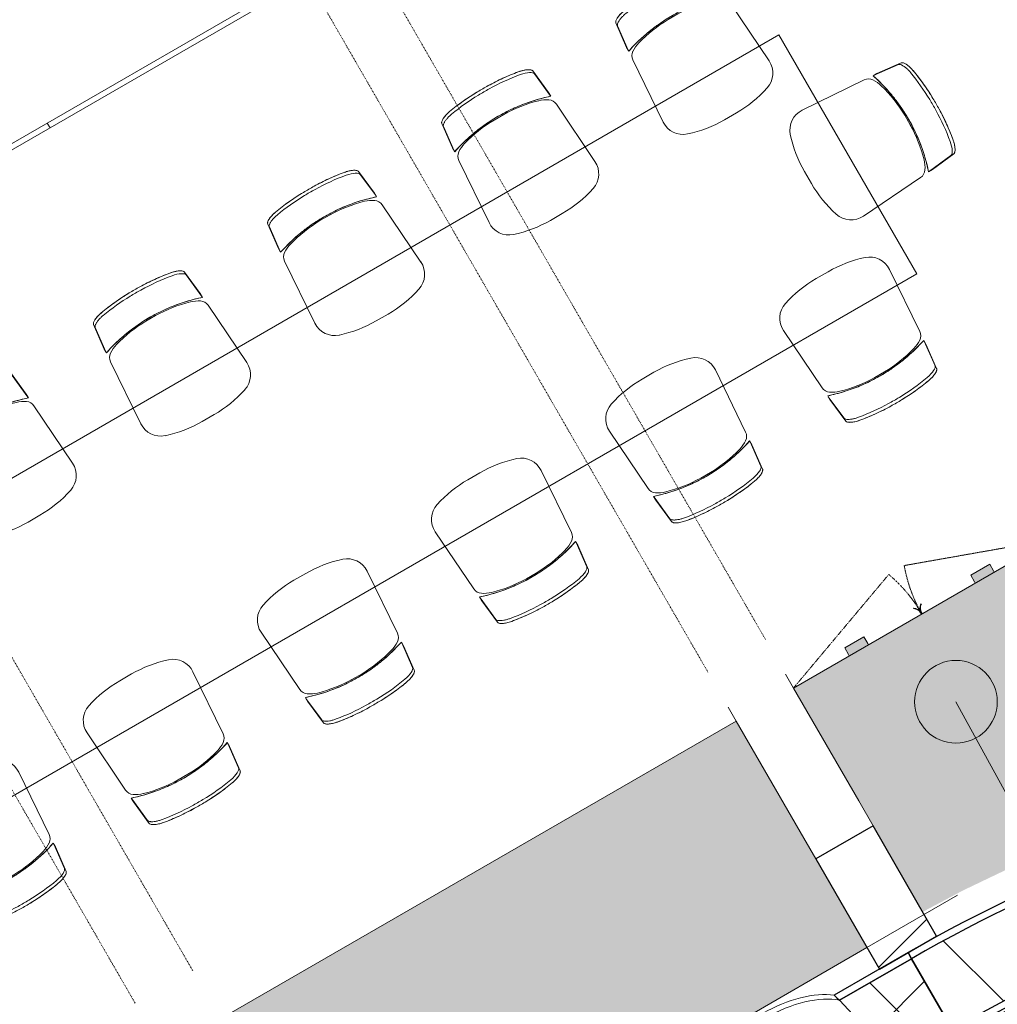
# Model space of a CAD drawing. Header units: centimetres. Extents: x 6036 to 22185, y 5782 to 11383.
# Tile 41 of 256: x 12647 to 13002, y 7477 to 7834. Entities that reach past the tile are written whole.
import ezdxf

# ---------------------------------------------------------------- set-up
doc = ezdxf.new("R2010")
doc.units = ezdxf.units.CM
doc.linetypes.add('Dash', pattern=[0.6, 0.3, -0.3])
doc.linetypes.add('Dash 1mm', pattern=[0.2, 0.1, -0.1])
for name, color, linetype, lineweight in [('A-ANNO-KEYN', 231, 'Continuous', 9), ('A-COLS', 52, 'Continuous', 9), ('A-COLS-HDLN', 52, 'Dash', 9), ('A-DETL-THIN', 151, 'Continuous', 9), ('A-GENM', 13, 'Continuous', 9), ('A-GENM-HDLN', 13, 'Dash 1mm', 9), ('A-WALL', 113, 'Continuous', 9), ('I-FURN', 30, 'Continuous', 9), ('S-BEAM', 12, 'Continuous', 9)]:
    doc.layers.add(name, color=color, linetype=linetype, lineweight=lineweight)

# ---------------------------------------------------------------- blocks, each defined once
blk = doc.blocks.new('GEMO_WregaCentrumParterDrewno - GEMO_WregaCentrumParterDrewno-5879637-7-01 ZestMeble')
at = {"layer": 'A-COLS-HDLN', "color": 254}
for p, q in [((-12, 168), (-12, -295.15)), ((12, -295.15), (12, 168))]:
    blk.add_line(p, q, dxfattribs=at)
blk = doc.blocks.new('GEMO_PanelElewacyjny_OknaGoradDol_Nowe - GEMO_PanelElewacyjny_Standard_240_-V32-7-01 ZestMeble')
at = {"layer": 'S-BEAM'}
h = blk.add_hatch(dxfattribs=at)
h.set_pattern_fill('FP_80', color=256, style=0, pattern_type=2)
h.set_pattern_definition([(15, (-10123.627, -3160.18), (-7.76457, 28.977775), [])])
h.paths.add_polyline_path([(-120, -453.92), (-92.7, -453.92), (-92.7, -451.38), (-120, -451.38)])
h.paths.add_polyline_path([(-120, -421.82), (-89, -421.82), (-88.26, -419.28), (-120, -419.28)])
h.paths.add_polyline_path([(-26.5, -453.92), (27.3, -453.92), (27.3, -451.38), (-26.5, -451.38)])
h.paths.add_polyline_path([(-30.2, -421.82), (31, -421.82), (31.74, -419.28), (-30.94, -419.28), (-30.56, -420.54)])
h.paths.add_polyline_path([(93.5, -453.92), (120, -453.92), (120, -451.38), (93.5, -451.38), (93.5, -452.71)])
h.paths.add_polyline_path([(89.8, -421.82), (120, -421.82), (120, -419.28), (89.06, -419.28), (89.44, -420.54)])
h = blk.add_hatch(dxfattribs=at)
h.set_pattern_fill('FP_79', color=256, style=0, pattern_type=2)
h.set_pattern_definition([(15, (-10123.63, -3160.18), (-19.41143, 72.44444), []), (105, (-10123.63, -3160.18), (-72.44444, -19.41143), [])])
h.paths.add_polyline_path([(-120, -451.38), (-92.7, -451.38), (-92.46, -443.28), (-91.76, -435.85), (-89.68, -424.74), (-89, -421.82), (-120, -421.82), (-120, -433.16)])
h.paths.add_polyline_path([(-26.5, -451.38), (27.3, -451.38), (27.54, -443.28), (28.24, -435.85), (29.4, -428.66), (31, -421.82), (-30.2, -421.82), (-28.6, -428.66), (-27.44, -435.85), (-26.58, -448.2), (-26.5, -450.82)])
h.paths.add_polyline_path([(93.5, -451.38), (120, -451.38), (120, -421.82), (89.8, -421.82), (91.4, -428.66), (92.91, -439.56), (93.26, -443.28), (93.5, -450.82)])
for p, q in [((-62.45, -412.04), (-56.75, -412.04)), ((-62.45, -413.94), (-56.75, -413.94)), ((-56.75, -413.94), (-62.45, -413.94)), ((57.55, -412.04), (63.25, -412.04)), ((57.55, -413.94), (63.25, -413.94)), ((63.25, -413.94), (57.55, -413.94)), ((-120, -455.07), (-120, -453.92)), ((120, -453.92), (120, -455.07))]:
    blk.add_line(p, q, dxfattribs=at)
at = {"layer": 'S-BEAM', "lineweight": 25}
for p, q in [((-120, -419.28), (-120, -421.82)), ((-88.26, -419.28), (-120, -419.28)), ((31.74, -419.28), (-30.94, -419.28)), ((120, -419.28), (89.06, -419.28)), ((120, -421.82), (120, -419.28)), ((-120, -421.82), (-120, -451.38)), ((-89, -421.82), (-120, -421.82)), ((-120, -421.82), (-89, -421.82)), ((31, -421.82), (-30.2, -421.82)), ((-30.2, -421.82), (31, -421.82)), ((120, -421.82), (89.8, -421.82)), ((89.8, -421.82), (120, -421.82)), ((120, -451.38), (120, -421.82)), ((-120, -451.38), (-92.7, -451.38)), ((-120, -451.38), (-120, -453.92)), ((-92.7, -451.38), (-120, -451.38)), ((-92.7, -451.38), (-92.7, -450.82)), ((-92.7, -453.92), (-92.7, -451.38)), ((-26.5, -450.82), (-26.5, -451.38)), ((-26.5, -451.38), (27.3, -451.38)), ((27.3, -451.38), (-26.5, -451.38)), ((-26.5, -451.38), (-26.5, -453.92)), ((27.3, -451.38), (27.3, -450.82)), ((27.3, -453.92), (27.3, -451.38)), ((93.5, -450.82), (93.5, -451.38)), ((93.5, -451.38), (120, -451.38)), ((120, -451.38), (93.5, -451.38)), ((93.5, -451.38), (93.5, -453.92)), ((120, -453.92), (120, -451.38)), ((-120, -453.92), (-92.7, -453.92)), ((-120, -455.07), (-120, -456.23)), ((-92.7, -455.07), (-120, -455.07)), ((-120, -456.23), (-92.7, -456.23)), ((-103.5, -456.23), (-106.5, -456.23)), ((-106.5, -456.23), (-106.5, -458.54)), ((-103.5, -458.54), (-103.5, -456.23)), ((-92.7, -456.23), (-92.7, -455.07)), ((-26.5, -453.92), (27.3, -453.92)), ((27.3, -455.07), (-26.5, -455.07)), ((-26.5, -455.07), (-26.5, -456.23)), ((-26.5, -456.23), (27.3, -456.23)), ((-13.5, -456.23), (-16.5, -456.23)), ((-16.5, -456.23), (-16.5, -458.54)), ((-13.5, -458.54), (-13.5, -456.23)), ((16.5, -456.23), (13.5, -456.23)), ((13.5, -456.23), (13.5, -458.54)), ((16.5, -458.54), (16.5, -456.23)), ((27.3, -456.23), (27.3, -455.07)), ((93.5, -453.92), (120, -453.92)), ((120, -455.07), (93.5, -455.07)), ((93.5, -455.07), (93.5, -456.23)), ((93.5, -456.23), (120, -456.23)), ((106.5, -456.23), (103.5, -456.23)), ((103.5, -456.23), (103.5, -458.54)), ((106.5, -458.54), (106.5, -456.23)), ((120, -456.23), (120, -455.07)), ((-106.5, -458.54), (-103.5, -458.54)), ((-16.5, -458.54), (-13.5, -458.54)), ((13.5, -458.54), (16.5, -458.54)), ((103.5, -458.54), (106.5, -458.54))]:
    blk.add_line(p, q, dxfattribs=at)
at = {"layer": 'S-BEAM', "lineweight": 25, "flags": 128}
for points in [[(-89, -421.82), (-88.64, -420.54), (-88.26, -419.28)], [(-30.94, -419.28), (-30.56, -420.54), (-30.2, -421.82)], [(31, -421.82), (31.36, -420.54), (31.74, -419.28)], [(89.06, -419.28), (89.44, -420.54), (89.8, -421.82)], [(-92.7, -450.82), (-92.46, -443.28), (-91.76, -435.85), (-90.6, -428.66), (-89, -421.82)], [(-30.2, -421.82), (-28.6, -428.66), (-27.44, -435.85), (-26.74, -443.28), (-26.5, -450.82)], [(27.3, -450.82), (27.54, -443.28), (28.24, -435.85), (29.4, -428.66), (31, -421.82)], [(89.8, -421.82), (91.4, -428.66), (92.56, -435.85), (93.26, -443.28), (93.5, -450.82)]]:
    blk.add_lwpolyline(points, dxfattribs=at)
at = {"layer": 'S-BEAM'}
for centre, major_axis, start_param, end_param in [((-62.45, -429.07), (30.25, 0), 1.570796, 2.641687), ((-62.45, -429.07), (-30.25, 0), 4.712389, 5.783279), ((-62.45, -427.16), (30.25, 0), 1.570796, 2.593181), ((-56.75, -427.16), (30.25, 0), 0.548411, 1.570796), ((-56.75, -429.07), (30.25, 0), 0.499906, 1.570796), ((-56.75, -429.07), (30.25, 0), 0.499906, 1.570796), ((57.55, -429.07), (30.25, 0), 1.570796, 2.641687), ((57.55, -429.07), (-30.25, 0), 4.712389, 5.783279), ((57.55, -427.16), (30.25, 0), 1.570796, 2.593181), ((63.25, -427.16), (30.25, 0), 0.548411, 1.570796), ((63.25, -429.07), (30.25, 0), 0.499906, 1.570796), ((63.25, -429.07), (30.25, 0), 0.499906, 1.570796), ((-62.45, -451.24), (30.25, 0), 2.522308, 2.552544), ((-62.45, -451.24), (30.25, 0), 2.522308, 2.552544), ((-56.75, -451.24), (30.25, 0), 0.727708, 0.770169), ((-56.75, -451.24), (30.25, 0), 0.727708, 0.770169), ((57.55, -451.24), (30.25, 0), 2.44693, 2.484469), ((57.55, -451.24), (30.25, 0), 2.44693, 2.484469), ((63.25, -451.24), (30.25, 0), 0.657124, 0.694663), ((63.25, -451.24), (30.25, 0), 0.657124, 0.694663), ((-62.45, -453.14), (30.25, 0), 2.663017, 2.689084), ((-56.75, -453.14), (30.25, 0), 0.533605, 0.56556), ((57.55, -453.14), (30.25, 0), 2.622828, 2.648536), ((63.25, -453.14), (30.25, 0), 0.493057, 0.518765), ((-56.75, -454.01), (30.25, 0), 0.504785, 0.530965), ((57.55, -454.01), (30.25, 0), 2.650816, 2.709639), ((63.25, -454.01), (30.25, 0), 0.431953, 0.490776)]:
    blk.add_ellipse(centre, major_axis=major_axis, ratio=0.5, start_param=start_param, end_param=end_param, dxfattribs=at)
blk = doc.blocks.new('GEMO_PanelElewacyjny_Luk - GEMO_PanelElewacyjny_Standard_168_-V37-7-01 ZestMeble')
at = {"layer": 'S-BEAM'}
h = blk.add_hatch(dxfattribs=at)
h.set_pattern_fill('FP_89', color=256, style=0, pattern_type=2)
h.set_pattern_definition([(25, (-9703.008, -4905.285), (-12.67855, 27.18923), [])])
h.paths.add_polyline_path([(-84.94, -461.35), (-60.82, -457.71), (-36.47, -455.28), (-12.2, -454.07), (16.48, -454.28), (36.56, -455.28), (60.82, -457.71), (84.94, -461.35), (85.38, -458.85), (58.81, -454.96), (36.75, -452.75), (12.26, -451.53), (-12.26, -451.53), (-36.75, -452.75), (-62.82, -455.45), (-85.38, -458.85)])
h.paths.add_polyline_path([(-90.52, -429.74), (-68.04, -426.28), (-45.43, -423.8), (-22.74, -422.31), (1.99, -421.86), (27.99, -422.66), (45.43, -423.8), (68.04, -426.28), (90.52, -429.74), (90.96, -427.23), (68.37, -423.76), (45.65, -421.27), (22.85, -419.77), (0, -419.28), (-23.56, -419.82), (-50.57, -421.81), (-68.37, -423.76), (-90.96, -427.23)])
h = blk.add_hatch(dxfattribs=at)
h.set_pattern_fill('FP_90', color=256, style=0, pattern_type=2)
h.set_pattern_definition([(25, (-9703.01, -4905.285), (-31.69637, 67.9731), []), (115, (-9703.01, -4905.285), (-67.9731, -31.69637), [])])
h.paths.add_polyline_path([(-85.38, -458.85), (-61.14, -455.19), (-35.52, -452.69), (-12.26, -451.53), (17.39, -451.79), (36.75, -452.75), (61.14, -455.19), (85.38, -458.85), (90.52, -429.74), (68.04, -426.28), (45.43, -423.8), (22.74, -422.31), (0, -421.82), (-29.65, -422.77), (-51.54, -424.47), (-68.04, -426.28), (-90.52, -429.74), (-87, -449.69)])
at = {"layer": 'S-BEAM', "lineweight": 25}
for p, q in [((-90.96, -427.23), (-90.52, -429.74)), ((90.52, -429.74), (90.95, -427.25)), ((-90.52, -429.74), (-85.38, -458.85)), ((85.38, -458.85), (90.52, -429.74)), ((-14.68, -456.23), (-17.68, -456.23)), ((-17.68, -456.23), (-17.68, -458.54)), ((-14.68, -458.54), (-14.68, -456.23)), ((17.5, -456.23), (14.5, -456.23)), ((14.5, -456.23), (14.5, -458.54)), ((17.5, -458.54), (17.5, -456.23)), ((-85.38, -458.85), (-84.94, -461.35)), ((-17.68, -458.54), (-14.68, -458.54)), ((14.5, -458.54), (17.5, -458.54)), ((84.94, -461.35), (85.38, -458.86)), ((-84.74, -462.49), (-84.54, -463.62)), ((-68.29, -460.76), (-71.25, -461.28)), ((-71.25, -461.28), (-70.85, -463.55)), ((-70.85, -463.55), (-67.89, -463.03)), ((-67.89, -463.03), (-68.29, -460.76)), ((68.29, -460.76), (67.89, -463.03)), ((67.89, -463.03), (70.85, -463.55)), ((71.25, -461.28), (68.29, -460.76)), ((70.85, -463.55), (71.25, -461.28)), ((84.54, -463.62), (84.74, -462.49))]:
    blk.add_line(p, q, dxfattribs=at)
at = {"layer": 'S-BEAM'}
for p, q in [((-84.74, -462.49), (-84.94, -461.35)), ((84.94, -461.37), (84.74, -462.49))]:
    blk.add_line(p, q, dxfattribs=at)
at = {"layer": 'S-BEAM', "lineweight": 25}
for radius in [523.8, 521.26, 521.26, 491.7, 491.7, 489.16, 488.01, 486.85]:
    blk.add_arc((0, -943.08), radius, 80, 100, dxfattribs=at)
blk = doc.blocks.new('FURN_Zestaw-StolProstokatnyKrzesla-Instance_P3 - E25_Zestaw-8814808-7-01 ZestMeble')
at = {"layer": 'I-FURN'}
for p, q in [((50, 321.76), (-50, 321.76)), ((-50, 321.76), (-50, -321.76)), ((50, -321.76), (50, 321.76))]:
    blk.add_line(p, q, dxfattribs=at)
blk = doc.blocks.new('FURN_Krzeslo07_P3 - E25-M_Krzeslo01-5959280-7-01 ZestMeble')
at = {"layer": 'I-FURN'}
for p, q in [((-2.5, 26.75), (2.5, 26.75)), ((-2.5, 26.75), (2.5, 26.75)), ((-20.44, -8.65), (-22.19, 16.34)), ((-22.19, 16.34), (-20.44, -8.65)), ((22.19, 16.34), (20.44, -8.65)), ((20.44, -8.65), (22.19, 16.34)), ((-20.11, -13.75), (-20.11, -12.17)), ((-20.11, -13.75), (-20.11, -12.17)), ((-19.05, -22.17), (-20.11, -12.55)), ((-19.05, -23.37), (-20.11, -13.75)), ((-20.11, -13.75), (-19.05, -23.37)), ((20.11, -12.55), (19.05, -22.17)), ((20.11, -13.75), (19.05, -23.37)), ((19.05, -23.37), (20.11, -13.75)), ((20.11, -12.17), (20.11, -13.75)), ((20.11, -12.17), (20.11, -13.75)), ((2.02, -14.97), (-2.02, -14.97)), ((2.02, -14.97), (-2.02, -14.97))]:
    blk.add_line(p, q, dxfattribs=at)
for centre, radius, start, end in [((-2.5, -19.19), 45.94, 90, 107.9759), ((-2.5, -19.19), 45.94, 90, 107.9759), ((2.5, -19.19), 45.94, 72.0241, 90), ((2.5, -19.19), 45.94, 72.0241, 90), ((-14.21, 16.89), 8, 107.9759, 184), ((-14.21, 16.89), 8, 107.9759, 184), ((14.21, 16.89), 8, 356, 72.0241), ((14.21, 16.89), 8, 356, 72.0241), ((-16.86, -8.4), 3.59, 184, 236), ((-16.86, -8.4), 3.59, 184, 236), ((16.86, -8.4), 3.59, 304, 356), ((16.86, -8.4), 3.59, 304, 356), ((-12.23, -1.52), 11.88, 236, 254), ((-12.23, -1.52), 11.88, 236, 254), ((-1.01, 37.6), 52.58, 254, 268.8995), ((-1.01, 37.6), 52.58, 254, 268.8995), ((1.01, 37.6), 52.58, 271.1005, 286), ((1.01, 37.6), 52.58, 271.1005, 286), ((12.23, -1.52), 11.88, 286, 304), ((12.23, -1.52), 11.88, 286, 304), ((0, 87.53), 113.19, 268.7934, 271.0607), ((0, 86.33), 113.19, 268.9387, 271.207), ((0, 86.33), 113.19, 268.9387, 271.207)]:
    blk.add_arc(centre, radius, start, end, dxfattribs=at)
for centre, major_axis, ratio, start_param, end_param in [((0, 37.46), (58.25, 0), 0.907867, 4.359972, 5.064806), ((-13.09, -24.02), (-5.95, 0.77), 0.309857, 0.063562, 1.380024), ((-1.21, 20.27), (-61.51, 0.94), 0.746433, 1.367773, 1.563129), ((1.22, 19.68), (61.51, 1.08), 0.73688, 4.713766, 4.916369), ((13.09, -22.82), (5.95, 0.77), 0.309909, 4.90325, 6.219642), ((-1.22, 18.48), (-61.51, 1.08), 0.73692, 1.366816, 1.569392), ((1.21, 19.07), (61.51, 0.94), 0.746455, 4.720071, 4.915416)]:
    blk.add_ellipse(centre, major_axis=major_axis, ratio=ratio, start_param=start_param, end_param=end_param, dxfattribs=at)
for points, knots in [([(-20.11, -12.17), (-18.17, -12.81), (-15.22, -13.64), (-11.23, -14.45), (-8.19, -14.92), (-5.12, -15.24), (-2.06, -15.41), (1.03, -15.43), (3.76, -15.33), (6.14, -15.13), (8.87, -14.83), (12.24, -14.28), (16.21, -13.38), (18.81, -12.6), (20.11, -12.17)], [-1, -1, -1, -1, -0.85, -0.775, -0.7, -0.625, -0.55, -0.475, -0.4, -0.35, -0.3, -0.2, -0.1, 0, 0, 0, 0]), ([(-14.3, -24.51), (-14.74, -24.43), (-15.59, -24.26), (-16.74, -23.9), (-17.54, -23.55), (-18.06, -23.26), (-18.51, -22.96), (-18.9, -22.59), (-19.03, -22.31), (-19.05, -22.17)], [-1, -1, -1, -1, -0.833333, -0.666667, -0.5, -0.416667, -0.333333, -0.166667, 0, 0, 0, 0]), ([(-14.45, -25.69), (-14.77, -25.62), (-15.39, -25.49), (-16.56, -25.16), (-17.55, -24.77), (-18.29, -24.34), (-18.7, -24.01), (-18.97, -23.68), (-19.03, -23.47), (-19.04, -23.37)], [-1, -1, -1, -1, -0.875, -0.75, -0.5, -0.375, -0.25, -0.125, 0, 0, 0, 0]), ([(19.05, -23.37), (19.04, -23.47), (18.96, -23.68), (18.59, -24.12), (17.75, -24.69), (16.47, -25.2), (15.27, -25.52), (14.63, -25.65), (14.3, -25.71)], [-1, -1, -1, -1, -0.875, -0.75, -0.5, -0.25, -0.125, 0, 0, 0, 0]), ([(14.3, -25.71), (14.74, -25.63), (15.59, -25.46), (16.74, -25.1), (17.54, -24.75), (18.06, -24.46), (18.51, -24.16), (18.9, -23.79), (19.03, -23.51), (19.05, -23.37)], [-1, -1, -1, -1, -0.833333, -0.666667, -0.5, -0.416667, -0.333333, -0.166667, 0, 0, 0, 0])]:
    blk.add_open_spline(points, degree=3, knots=knots, dxfattribs=at)
for points in [[(-2.1, -26.84), (-4.18, -26.8), (-8.32, -26.57), (-12.42, -26.03), (-14.45, -25.69)], [(14.3, -25.71), (12.34, -26.04), (8.39, -26.56), (4.39, -26.79), (2.38, -26.84)]]:
    blk.add_open_spline(points, degree=3, dxfattribs=at)
blk = doc.blocks.new('FURN_Krzeslo07_P3 - E25-M_Krzeslo01-5860955-7-01 ZestMeble')
at = {"layer": 'I-FURN'}
for p, q in [((-19.05, 23.37), (-20.11, 13.75)), ((-20.11, 13.75), (-19.05, 23.37)), ((-19.05, 22.17), (-20.11, 12.55)), ((20.11, 13.75), (19.05, 23.37)), ((19.05, 23.37), (20.11, 13.75)), ((20.11, 12.55), (19.05, 22.17)), ((2.02, 14.97), (-2.02, 14.97)), ((2.02, 14.97), (-2.02, 14.97)), ((-20.11, 13.75), (-20.11, 12.17)), ((-20.11, 13.75), (-20.11, 12.17)), ((20.11, 12.17), (20.11, 13.75)), ((20.11, 12.17), (20.11, 13.75)), ((-20.44, 8.65), (-22.19, -16.34)), ((-22.19, -16.34), (-20.44, 8.65)), ((22.19, -16.34), (20.44, 8.65)), ((20.44, 8.65), (22.19, -16.34)), ((-2.5, -26.75), (2.5, -26.75)), ((-2.5, -26.75), (2.5, -26.75))]:
    blk.add_line(p, q, dxfattribs=at)
for centre, radius, start, end in [((0, -87.53), 113.19, 88.9393, 91.2066), ((0, -86.33), 113.19, 88.793, 91.0613), ((0, -86.33), 113.19, 88.793, 91.0613), ((-1.01, -37.6), 52.58, 91.1005, 106), ((-1.01, -37.6), 52.58, 91.1005, 106), ((1.01, -37.6), 52.58, 74, 88.8995), ((1.01, -37.6), 52.58, 74, 88.8995), ((-16.86, 8.4), 3.59, 124, 176), ((-16.86, 8.4), 3.59, 124, 176), ((-12.23, 1.52), 11.88, 106, 124), ((-12.23, 1.52), 11.88, 106, 124), ((12.23, 1.52), 11.88, 56, 74), ((12.23, 1.52), 11.88, 56, 74), ((16.86, 8.4), 3.59, 4, 56), ((16.86, 8.4), 3.59, 4, 56), ((-14.21, -16.89), 8, 176, 252.0241), ((-14.21, -16.89), 8, 176, 252.0241), ((14.21, -16.89), 8, 287.9759, 4), ((14.21, -16.89), 8, 287.9759, 4), ((-2.5, 19.19), 45.94, 252.0241, 270), ((-2.5, 19.19), 45.94, 252.0241, 270), ((2.5, 19.19), 45.94, 270, 287.9759), ((2.5, 19.19), 45.94, 270, 287.9759)]:
    blk.add_arc(centre, radius, start, end, dxfattribs=at)
for centre, major_axis, ratio, start_param, end_param in [((-13.09, 24.02), (5.95, 0.77), 0.309857, 1.761569, 3.078031), ((-1.22, -18.48), (61.51, 1.08), 0.73692, 1.5722, 1.774777), ((-1.21, -20.27), (61.51, 0.94), 0.746433, 1.578464, 1.77382), ((1.22, -19.68), (-61.51, 1.08), 0.73688, 4.508409, 4.711012), ((1.21, -19.07), (-61.51, 0.94), 0.746455, 4.509362, 4.704707), ((13.09, 22.82), (-5.95, 0.77), 0.309909, 3.205136, 4.521528), ((0, -37.46), (58.25, 0), 0.907867, 1.218379, 1.923213)]:
    blk.add_ellipse(centre, major_axis=major_axis, ratio=ratio, start_param=start_param, end_param=end_param, dxfattribs=at)
for points, knots in [([(-14.45, 25.69), (-14.77, 25.62), (-15.39, 25.49), (-16.56, 25.16), (-17.8, 24.67), (-18.62, 24.12), (-18.97, 23.68), (-19.03, 23.47), (-19.04, 23.37)], [0, 0, 0, 0, 0.125, 0.25, 0.5, 0.75, 0.875, 1, 1, 1, 1]), ([(19.05, 23.37), (19.04, 23.47), (18.96, 23.68), (18.68, 24.01), (18.25, 24.35), (17.49, 24.79), (16.47, 25.2), (15.27, 25.52), (14.63, 25.65), (14.3, 25.71)], [0, 0, 0, 0, 0.125, 0.25, 0.375, 0.5, 0.75, 0.875, 1, 1, 1, 1]), ([(14.3, 25.71), (14.74, 25.63), (15.59, 25.46), (16.74, 25.1), (17.54, 24.75), (18.06, 24.46), (18.51, 24.16), (18.9, 23.79), (19.03, 23.51), (19.05, 23.37)], [-1, -1, -1, -1, -0.833333, -0.666667, -0.5, -0.416667, -0.333333, -0.166667, 0, 0, 0, 0]), ([(-14.3, 24.51), (-14.74, 24.43), (-15.59, 24.26), (-16.74, 23.9), (-17.54, 23.55), (-18.06, 23.26), (-18.51, 22.96), (-18.9, 22.59), (-19.03, 22.31), (-19.05, 22.17)], [-1, -1, -1, -1, -0.833333, -0.666667, -0.5, -0.416667, -0.333333, -0.166667, 0, 0, 0, 0]), ([(-20.11, 12.17), (-18.81, 12.6), (-16.21, 13.38), (-12.24, 14.28), (-8.87, 14.83), (-6.14, 15.13), (-3.76, 15.33), (-1.03, 15.43), (2.06, 15.41), (5.12, 15.24), (8.19, 14.92), (11.23, 14.45), (15.22, 13.64), (18.17, 12.81), (20.11, 12.17)], [0, 0, 0, 0, 0.1, 0.2, 0.3, 0.35, 0.4, 0.475, 0.55, 0.625, 0.7, 0.775, 0.85, 1, 1, 1, 1])]:
    blk.add_open_spline(points, degree=3, knots=knots, dxfattribs=at)
for points in [[(-2.1, 26.84), (-4.18, 26.8), (-8.32, 26.57), (-12.42, 26.03), (-14.45, 25.69)], [(14.3, 25.71), (12.34, 26.04), (8.39, 26.56), (4.39, 26.79), (2.38, 26.84)]]:
    blk.add_open_spline(points, degree=3, dxfattribs=at)
blk = doc.blocks.new('FURN_Jd_Szafka 01 - E25-S-01-Szafka-8890560-7-01 ZestMeble')
at = {"layer": 'A-GENM'}
blk.add_hatch(color=254, dxfattribs=at).paths.add_polyline_path([(108, 54.85), (-108, 54.85), (-108, -40), (108, -40), (108, 53.95)])
for p, q in [((108, 54.85), (-108, 54.85)), ((-108, 9.02), (-108, -40)), ((108, -40), (108, 9.02)), ((-108, -40), (108, -40))]:
    blk.add_line(p, q, dxfattribs=at)
blk = doc.blocks.new('FURN_Jd_E25-S-01A - E25-S-01-A-10319367-7-01 ZestMeble')
at = {"layer": 'A-GENM'}
for points in [[(215, 83.74), (198.36, 84.33), (173.79, 86.24), (153.06, 88.69), (127.71, 92.89), (108.22, 96.91), (86.08, 102.45), (61.8, 109.75), (55.71, 111.82), (16.36, 3.61), (53.75, -10), (215, -10), (215, 83.48)], [(53.95, -10), (53.91, -10.09), (53.95, -10.08)], [(84.12, -10), (76.12, -10), (76.12, -10.5), (84.12, -10.5)], [(84.12, -10.5), (76.12, -10.5), (76.12, -13.3), (84.12, -13.3), (84.12, -11.32)], [(138.87, -10), (130.87, -10), (130.87, -10.5), (138.87, -10.5)], [(138.87, -10.5), (130.87, -10.5), (130.87, -13.3), (138.87, -13.3), (138.87, -11.32)], [(161.25, -10), (161.05, -10.35), (161.25, -10.5)], [(161.45, -10), (161.25, -10), (161.45, -10.12)], [(191.62, -10), (183.62, -10), (183.62, -10.5), (191.62, -10.5)], [(191.62, -10.5), (183.62, -10.5), (183.62, -13.3), (191.62, -13.3), (191.62, -11.32)]]:
    blk.add_hatch(color=254, dxfattribs=at).paths.add_polyline_path(points)
for p, q in [((215, -10), (215, 37.29)), ((52.04, -9.38), (53.75, -10)), ((53.75, -10), (215, -10)), ((53.95, -10.5), (53.95, -10)), ((76.12, -10.5), (76.12, -10)), ((76.12, -10.5), (76.12, -13.3)), ((84.12, -10), (84.12, -10.5)), ((84.12, -13.3), (84.12, -10.5)), ((130.87, -10.5), (130.87, -10)), ((130.87, -10.5), (130.87, -13.3)), ((138.87, -10), (138.87, -10.5)), ((138.87, -13.3), (138.87, -10.5)), ((161.05, -10), (161.05, -10.5)), ((161.25, -10), (161.25, -10.5)), ((161.25, -10.5), (161.25, -10)), ((161.45, -10.5), (161.45, -10)), ((183.62, -10.5), (183.62, -10)), ((183.62, -10.5), (183.62, -13.3)), ((191.62, -10), (191.62, -10.5)), ((191.62, -13.3), (191.62, -10.5)), ((55.25, -13.3), (55.36, -13.13)), ((55.36, -13.13), (55.25, -13.3)), ((76.12, -13.3), (84.12, -13.3)), ((130.87, -13.3), (138.87, -13.3)), ((159.64, -13.13), (159.75, -13.3)), ((159.75, -13.3), (159.64, -13.13)), ((162.75, -13.3), (162.86, -13.13)), ((162.86, -13.13), (162.75, -13.3)), ((183.62, -13.3), (191.62, -13.3))]:
    blk.add_line(p, q, dxfattribs=at)
for centre, radius, start, end in [((57.11, -10.5), 3.36, 180.218, 236.4429), ((57.11, -10.5), 3.36, 180.218, 236.4429), ((57.11, -10.5), 3.16, 180, 236.4429), ((57.11, -10.5), 3.16, 180, 236.4429), ((157.89, -10.5), 3.16, 303.5571, 0), ((157.89, -10.5), 3.16, 303.5571, 360), ((157.89, -10.5), 3.36, 303.5571, 360), ((157.89, -10.5), 3.36, 303.5571, 0), ((164.61, -10.5), 3.36, 180, 236.4429), ((164.61, -10.5), 3.36, 180, 236.4429), ((164.61, -10.5), 3.16, 180, 236.4429), ((164.61, -10.5), 3.16, 180, 236.4429)]:
    blk.add_arc(centre, radius, start, end, dxfattribs=at)
at = {"layer": 'A-GENM-HDLN'}
for p, q in [((107.5, -10), (56.99, -28.38)), ((107.5, -10), (158.01, -28.38)), ((215, -10), (164.49, -28.38))]:
    blk.add_line(p, q, dxfattribs=at)
for centre, start, end in [((107.5, -10), 180.4465, 200), ((107.5, -10), 340, 360), ((215, -10), 180, 200)]:
    blk.add_arc(centre, 53.75, start, end, dxfattribs=at)

msp = doc.modelspace()

# ---------------------------------------------------------------- hatches: boundary and pattern name
at = {"layer": 'A-ANNO-KEYN'}
h = msp.add_hatch(color=256, dxfattribs=at)
edge = h.paths.add_edge_path()
edge.add_arc((12986.98, 7586.47), 15, 0, 360)
at = {"layer": 'A-COLS'}
h = msp.add_hatch(dxfattribs=at)
h.set_pattern_fill('FP_35', color=256, style=0, pattern_type=2)
h.set_pattern_definition([(45, (5468.8, 0), (-33.67596, 33.67596), [])])
h.paths.add_polyline_path([(12959.2, 7489.51), (12979.98, 7501.51), (12956.89, 7541.51), (12936.1, 7529.51), (12956.27, 7494.57)])
h.paths.add_polyline_path([(12665.56, 7998.1), (12686.34, 8010.1), (12674.34, 8030.89), (12653.56, 8018.89), (12660.02, 8007.69)])

# ---------------------------------------------------------------- linework, layer by layer
at = {"layer": 'A-ANNO-KEYN'}
msp.add_line((12986.98, 7586.47), (13295.85, 7021.13), dxfattribs=at)
msp.add_circle((12986.98, 7586.47), 15, dxfattribs=at)
at = {"layer": 'A-COLS'}
for p, q in [((12925.13, 7596.51), (12928.05, 7591.46)), ((12904.35, 7584.51), (12907.26, 7579.46)), ((12951.69, 7550.51), (12956.89, 7541.51)), ((12931.77, 7537.01), (12936.1, 7529.51))]:
    msp.add_line(p, q, dxfattribs=at)
at = {"layer": 'A-COLS', "lineweight": 25}
for p, q in [((12956.89, 7541.51), (12936.1, 7529.51)), ((12979.98, 7501.51), (12956.89, 7541.51)), ((12936.1, 7529.51), (12959.2, 7489.51)), ((12959.2, 7489.51), (12979.98, 7501.51))]:
    msp.add_line(p, q, dxfattribs=at)
at = {"layer": 'A-DETL-THIN'}
msp.add_line((12954.69, 7497.32), (12987.6, 7516.32), dxfattribs=at)
at = {"layer": 'A-WALL', "color": 9, "lineweight": 18}
for p, q in [((12761.25, 7856.36), (12137.71, 7496.36)), ((12138.71, 7494.63), (12762.25, 7854.63)), ((12658.33, 7794.63), (12657.33, 7796.36))]:
    msp.add_line(p, q, dxfattribs=at)

# ---------------------------------------------------------------- block references
at = {"layer": 'A-COLS-HDLN', "color": 254, "rotation": 29.99999999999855}
for p in [(12759.95, 7858.61), (12552.11, 7738.61)]:
    msp.add_blockref('GEMO_WregaCentrumParterDrewno - GEMO_WregaCentrumParterDrewno-5879637-7-01 ZestMeble', p, dxfattribs=at)
at = {"layer": 'A-GENM', "rotation": 209.9999999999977}
for name, p in [('FURN_Jd_E25-S-01A - E25-S-01-A-10319367-7-01 ZestMeble', (13119.24, 7690.3)), ('FURN_Jd_Szafka 01 - E25-S-01-Szafka-8890560-7-01 ZestMeble', (12833.73, 7490.82))]:
    msp.add_blockref(name, p, dxfattribs=at)
at = {"layer": 'I-FURN'}
for name, p, rotation in [('FURN_Krzeslo07_P3 - E25-M_Krzeslo01-5860955-7-01 ZestMeble', (12891.8, 7821.95), 30.00000000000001), ('FURN_Zestaw-StolProstokatnyKrzesla-Instance_P3 - E25_Zestaw-8814808-7-01 ZestMeble', (12669.13, 7624.11), 300.0000000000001), ('FURN_Krzeslo07_P3 - E25-M_Krzeslo01-5860955-7-01 ZestMeble', (12956.45, 7789.99), 299.9999999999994), ('FURN_Krzeslo07_P3 - E25-M_Krzeslo01-5860955-7-01 ZestMeble', (12828.64, 7785.48), 30.00000000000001), ('FURN_Krzeslo07_P3 - E25-M_Krzeslo01-5860955-7-01 ZestMeble', (12765.47, 7749.01), 30.00000000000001), ('FURN_Krzeslo07_P3 - E25-M_Krzeslo01-5959280-7-01 ZestMeble', (12951.8, 7718.03), 30.00000000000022), ('FURN_Krzeslo07_P3 - E25-M_Krzeslo01-5860955-7-01 ZestMeble', (12702.3, 7712.54), 30.00000000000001), ('FURN_Krzeslo07_P3 - E25-M_Krzeslo01-5959280-7-01 ZestMeble', (12888.64, 7681.56), 30.00000000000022), ('FURN_Krzeslo07_P3 - E25-M_Krzeslo01-5860955-7-01 ZestMeble', (12639.13, 7676.07), 30.00000000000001), ('FURN_Krzeslo07_P3 - E25-M_Krzeslo01-5959280-7-01 ZestMeble', (12825.47, 7645.09), 30.00000000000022), ('FURN_Krzeslo07_P3 - E25-M_Krzeslo01-5959280-7-01 ZestMeble', (12762.3, 7608.61), 30.00000000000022), ('FURN_Krzeslo07_P3 - E25-M_Krzeslo01-5959280-7-01 ZestMeble', (12699.13, 7572.14), 30.00000000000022), ('FURN_Krzeslo07_P3 - E25-M_Krzeslo01-5959280-7-01 ZestMeble', (12635.96, 7535.67), 30.00000000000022)]:
    msp.add_blockref(name, p, dxfattribs=dict(at, rotation=rotation))
at = {"layer": 'S-BEAM'}
for name, p, rotation in [('GEMO_PanelElewacyjny_Luk - GEMO_PanelElewacyjny_Standard_168_-V37-7-01 ZestMeble', (12908.94, 7928.08), 19.99999999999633), ('GEMO_PanelElewacyjny_OknaGoradDol_Nowe - GEMO_PanelElewacyjny_Standard_240_-V32-7-01 ZestMeble', (12656.03, 7798.61), 29.99999999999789)]:
    msp.add_blockref(name, p, dxfattribs=dict(at, rotation=rotation))

doc.saveas('drawing.dxf')
